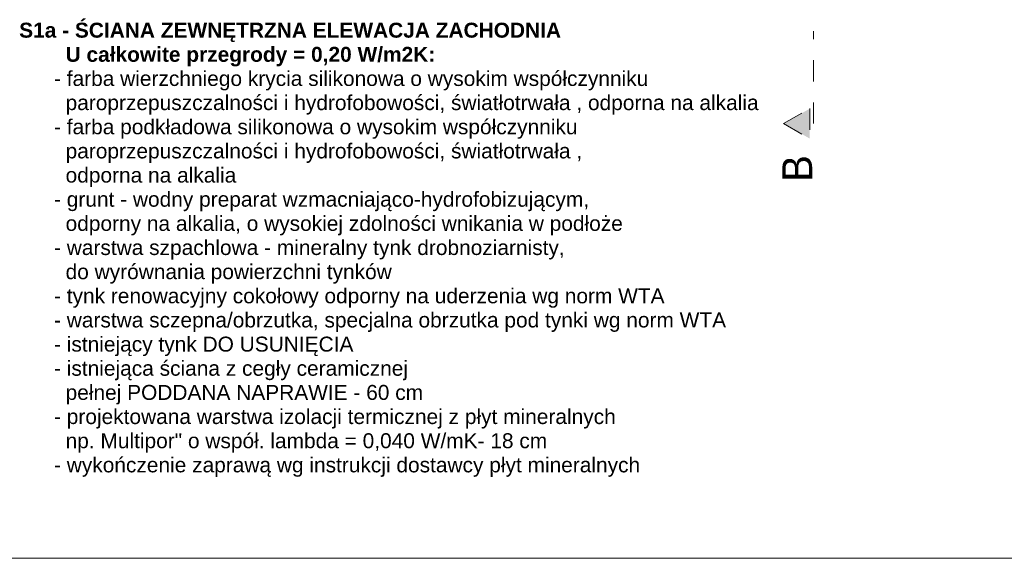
# Model space of a CAD drawing. Extents: x -145259 to -66341, y -2316 to 227384.
# Tile 37 of 143: x -120557 to -107386, y 77284 to 84485. Entities that reach past the tile are written whole.
import ezdxf

# ---------------------------------------------------------------- set-up
doc = ezdxf.new("R2010")
doc.units = 0
doc.header["$MEASUREMENT"] = 0
doc.linetypes.add('Dashed', pattern=[564.444447, 282.222223, -282.222223])
for name, color, linetype, lineweight in [('Arch opisy_Nr_Pióra__5', 7, 'Continuous', 13), ('arch przekroje_Nr_Pióra__21', 7, 'Continuous', 13), ('arch przekroje_Nr_Pióra__5', 7, 'Continuous', 13), ('ARCH TABELA_Nr_Pióra__21', 7, 'Continuous', 13)]:
    doc.layers.add(name, color=color, linetype=linetype, lineweight=lineweight)
doc.styles.add('GENERATED_STYLE_8', font='txt')

msp = doc.modelspace()

# ---------------------------------------------------------------- hatches: boundary and pattern name
at = {"layer": 'arch przekroje_Nr_Pióra__5', "linetype": 'Continuous'}
msp.add_hatch(color=256, dxfattribs=at).paths.add_polyline_path([(-109988.7, 82895.9), (-109988.7, 83295.9), (-110338.7, 83095.9)], flags=0)

# ---------------------------------------------------------------- linework, layer by layer
at = {"layer": 'arch przekroje_Nr_Pióra__5', "linetype": 'Dashed'}
for p, q in [((-109938.7, 83095.9), (-109938.7, 84331.5)), ((-110338.7, 83095.9), (-109988.7, 83295.9)), ((-109988.7, 83295.9), (-109988.7, 82895.9)), ((-110338.7, 83095.9), (-109988.7, 82895.9))]:
    msp.add_line(p, q, dxfattribs=at)
at = {"layer": 'ARCH TABELA_Nr_Pióra__21', "linetype": 'Continuous'}
msp.add_line((-70258.7, 77283.6), (-145258.7, 77283.6), dxfattribs=at)

# ---------------------------------------------------------------- texts
at = {"layer": 'Arch opisy_Nr_Pióra__5', "linetype": 'Continuous', "insert": (-120564.1, 84445.3), "char_height": 200, "width": 9728.552, "attachment_point": 1, "line_spacing_factor": 0.968537, "style": 'GENERATED_STYLE_8'}
msp.add_mtext('\\A1;{\\fArial|b1|i0|c0|p38;S1a - ŚCIANA ZEWNĘTRZNA ELEWACJA ZACHODNIA\\P        U całkowite przegrody = 0,20 W/m2K:\\P\\fArial|b0|i0|c0|p38;      - farba wierzchniego krycia silikonowa o wysokim współczynniku \\P        paroprzepuszczalności i hydrofobowości, światłotrwała , odporna na alkalia \\P      - farba podkładowa silikonowa o wysokim współczynniku \\P        paroprzepuszczalności i hydrofobowości, światłotrwała , \\P        odporna na alkalia\\P      - grunt - wodny preparat wzmacniająco-hydrofobizującym, \\P        odporny na alkalia, o wysokiej zdolności wnikania w podłoże\\P      - warstwa szpachlowa - mineralny tynk drobnoziarnisty, \\P        do wyrównania powierzchni tynków\\P      - tynk renowacyjny cokołowy odporny na uderzenia wg norm WTA\\P      - warstwa sczepna/obrzutka, specjalna obrzutka pod tynki wg norm WTA\\P      - istniejący tynk DO USUNIĘCIA\\P      - istniejąca ściana z cegły ceramicznej \\P        pełnej PODDANA NAPRAWIE - 60 cm \\P      - projektowana warstwa izolacji termicznej z płyt mineralnych\\P        np. Multipor" o współ. lambda = 0,040 W/mK- 18 cm \\P      - wykończenie zaprawą wg instrukcji dostawcy płyt mineralnych}', dxfattribs=at)
at = {"layer": 'arch przekroje_Nr_Pióra__21', "linetype": 'Continuous', "insert": (-110355.9, 82495.9), "char_height": 400, "attachment_point": 2, "rotation": 90, "style": 'GENERATED_STYLE_8'}
msp.add_mtext('{B}', dxfattribs=at)

doc.saveas('drawing.dxf')
